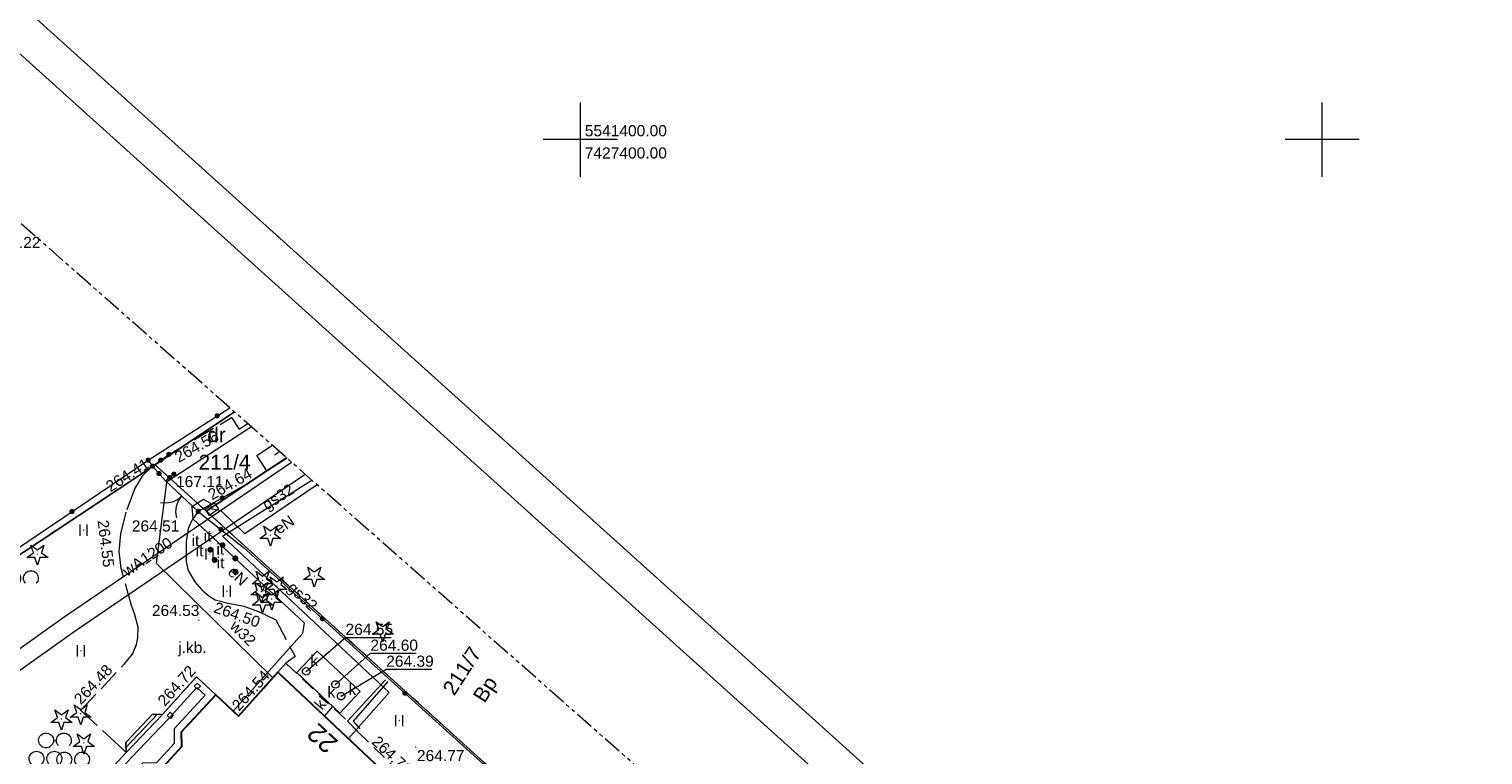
# Model space of a CAD drawing. Header units: metres. Extents: x 7427040 to 7427559, y 5541084 to 5541580.
# Tile 97 of 97: x 7427363 to 7427461, y 5541359 to 5541407. Entities that reach past the tile are written whole.
import ezdxf
from ezdxf.enums import TextEntityAlignment as Align

# ---------------------------------------------------------------- set-up
doc = ezdxf.new("R2010")
doc.units = ezdxf.units.M
doc.header["$MEASUREMENT"] = 0
for name, pattern in [('( Phantom )', [2.5, 1.25, -0.25, 0.25, -0.25, 0.25, -0.25]), ('PRZER1-1', [1, 0.5, -0.5]), ('PRZER2-1', [1.5, 1, -0.5]), ('PRZER3-1', [2, 1.5, -0.5])]:
    doc.linetypes.add(name, pattern=pattern)
doc.layers.get('0').update_dxf_attribs({"color": 4})
for name, color, linetype, lineweight in [('__ELEKTRYKA', 94, 'Continuous', 0), ('E_gn_ogólne', 3, 'Continuous', 30), ('E_gn_typ', 1, 'Continuous', 30), ('E_kabel_nn', 1, 'eN_LINE', 30), ('E_opisy', 3, 'Continuous', 30), ('E_rurka', 150, 'Continuous', 13), ('GEPADR_O', 7, 'Continuous', 13), ('GEPPGD', 7, 'Continuous', 13), ('GESBTO', 7, 'Continuous', 13), ('GESBZO', 7, 'Continuous', 53), ('GESDZI', 7, 'Continuous', 13), ('GESDZI_O', 7, 'Continuous', 13), ('GESIPP', 7, 'Continuous', 13), ('GESSCH', 7, 'Continuous', 13), ('GESUZY', 96, 'Continuous', 13), ('GESUZY_O', 96, 'Continuous', 13), ('GOSRBG', 7, 'Continuous', 13), ('GSLKBR', 7, 'Continuous', 13), ('GSLKOG', 7, 'Continuous', 30), ('GSLTZI', 7, 'Continuous', 13), ('GSPRDI', 96, 'Continuous', 13), ('GSPTZI', 7, 'Continuous', 13), ('GSPTZI_O', 7, 'Continuous', 13), ('GSPWPS', 7, 'Continuous', 13), ('GSPWPS_O', 7, 'Continuous', 13), ('GSSKOA', 7, 'Continuous', 13), ('GSSKOA_O', 7, 'Continuous', 13), ('GSSKOD', 7, 'Continuous', 13), ('GSSKOG', 7, 'Continuous', 13), ('GSSUTR', 7, 'Continuous', 13), ('GSSZAD', 7, 'Continuous', 13), ('GULEPR', 1, 'Continuous', 13), ('GULEPR_O', 1, 'Continuous', 13), ('GULGPR', 52, 'Continuous', 13), ('GULGPR_O', 52, 'Continuous', 13), ('GULKPR', 36, 'Continuous', 13), ('GULKPR_O', 36, 'Continuous', 13), ('GULWPR', 5, 'Continuous', 13), ('GULWPR_O', 5, 'Continuous', 13), ('GUPIKP', 7, 'Continuous', 13), ('GUPIWZ', 7, 'Continuous', 13), ('GUPIWZ_O', 7, 'Continuous', 13), ('GUPPRZ', 7, 'Continuous', 13), ('GUPPRZ_O', 7, 'Continuous', 13), ('GUSIKP', 7, 'Continuous', 13), ('Ramka sekcyjna', 224, 'Continuous', 13), ('TABELKA I RAMKA', 4, 'Continuous', 0)]:
    doc.layers.add(name, color=color, linetype=linetype, lineweight=lineweight)
doc.styles.add('Arial', font='arial.ttf')
doc.styles.add('GN_atrybuty', font='simplex.shx', dxfattribs={"width": 0.8})
doc.styles.add('Style-Arial', font='arial.ttf')
doc.styles.add('Style-romans', font='romans.shx')
doc.linetypes.add('eN_LINE', pattern='A,0.2,-0.2,["eN",Style-Arial,S=0.1,R=0,X=-0.1,Y=-0.05],-0.2', length=0.6)

# ---------------------------------------------------------------- blocks, each defined once
blk = doc.blocks.new('D_GEPPGD1_2')
at = {"lineweight": -2, "extrusion": (0, 0, -1)}
blk.add_hatch(color=0, dxfattribs=at).paths.add_polyline_path([(0, -0.045), (-0.013906, -0.042798), (-0.02645, -0.036406), (-0.036406, -0.02645), (-0.042798, -0.013906), (-0.045, 0), (-0.042798, 0.013906), (-0.036406, 0.02645), (-0.02645, 0.036406), (-0.013906, 0.042798), (0, 0.045), (0.013906, 0.042798), (0.02645, 0.036406), (0.036406, 0.02645), (0.042798, 0.013906), (0.045, 0), (0.042798, -0.013906), (0.036406, -0.02645), (0.02645, -0.036406), (0.013906, -0.042798)])
blk = doc.blocks.new('D_GUPIWZ1_1')
at = {"color": 0, "lineweight": -2, "flags": 128}
blk.add_lwpolyline([(0, 0.25), (0.064705, 0.241481), (0.125, 0.216506), (0.176777, 0.176777), (0.216506, 0.125), (0.241481, 0.064705), (0.25, 0), (0.241481, -0.064705), (0.216506, -0.125), (0.176777, -0.176777), (0.125, -0.216506), (0.064705, -0.241481), (0, -0.25), (-0.064705, -0.241481), (-0.125, -0.216506), (-0.176777, -0.176777), (-0.216506, -0.125), (-0.241481, -0.064705), (-0.25, 0), (-0.241481, 0.064705), (-0.216506, 0.125), (-0.176777, 0.176777), (-0.125, 0.216506), (-0.064705, 0.241481), (0, 0.25)], close=True, dxfattribs=at)
blk = doc.blocks.new('D_GUPIKP1_3')
at = {"color": 0, "lineweight": -2, "flags": 128}
blk.add_lwpolyline([(0.375, -0.25), (-0.375, -0.25), (-0.375, 0.25), (0.375, 0.25), (0.375, -0.25)], close=True, dxfattribs=at)
blk = doc.blocks.new('D_GSPWPS1')
at = {"lineweight": -2, "extrusion": (0, 0, -1)}
blk.add_hatch(color=0, dxfattribs=at).paths.add_polyline_path([(0, -0.045), (-0.011647, -0.043467), (-0.0225, -0.038971), (-0.03182, -0.03182), (-0.038971, -0.0225), (-0.043467, -0.011647), (-0.045, 0), (-0.043467, 0.011647), (-0.038971, 0.0225), (-0.03182, 0.03182), (-0.0225, 0.038971), (-0.011647, 0.043467), (0, 0.045), (0.011647, 0.043467), (0.0225, 0.038971), (0.03182, 0.03182), (0.038971, 0.0225), (0.043467, 0.011647), (0.045, 0), (0.043467, -0.011647), (0.038971, -0.0225), (0.03182, -0.03182), (0.0225, -0.038971), (0.011647, -0.043467)])
blk = doc.blocks.new('D_GSPRDI1')
at = {"lineweight": -2, "extrusion": (0, 0, -1)}
blk.add_hatch(color=0, dxfattribs=at).paths.add_polyline_path([(0, -0.045), (-0.013906, -0.042798), (-0.02645, -0.036406), (-0.036406, -0.02645), (-0.042798, -0.013906), (-0.045, 0), (-0.042798, 0.013906), (-0.036406, 0.02645), (-0.02645, 0.036406), (-0.013906, 0.042798), (0, 0.045), (0.013906, 0.042798), (0.02645, 0.036406), (0.036406, 0.02645), (0.042798, 0.013906), (0.045, 0), (0.042798, -0.013906), (0.036406, -0.02645), (0.02645, -0.036406), (0.013906, -0.042798)])
at = {"color": 0, "lineweight": -2, "flags": 128}
blk.add_lwpolyline([(0.272471, 0.088531), (0.713338, -0.231778), (0.168396, -0.231778), (0, -0.750048), (-0.168396, -0.231778), (-0.713338, -0.231778), (-0.272471, 0.088531), (-0.440867, 0.606801), (0, 0.286493), (0.440867, 0.606801), (0.272471, 0.088531)], close=True, dxfattribs=at)
blk = doc.blocks.new('D_GUPPRZ1')
at = {"lineweight": -2, "extrusion": (0, 0, -1)}
blk.add_hatch(color=0, dxfattribs=at).paths.add_polyline_path([(0, -0.045), (-0.011647, -0.043467), (-0.0225, -0.038971), (-0.03182, -0.03182), (-0.038971, -0.0225), (-0.043467, -0.011647), (-0.045, 0), (-0.043467, 0.011647), (-0.038971, 0.0225), (-0.03182, 0.03182), (-0.0225, 0.038971), (-0.011647, 0.043467), (0, 0.045), (0.011647, 0.043467), (0.0225, 0.038971), (0.03182, 0.03182), (0.038971, 0.0225), (0.043467, 0.011647), (0.045, 0), (0.043467, -0.011647), (0.038971, -0.0225), (0.03182, -0.03182), (0.0225, -0.038971), (0.011647, -0.043467)])
blk = doc.blocks.new('D_GSPTZI1')
at = {"lineweight": -2, "extrusion": (0, 0, -1)}
blk.add_hatch(color=0, dxfattribs=at).paths.add_polyline_path([(0, -0.2), (-0.051764, -0.193185), (-0.1, -0.173205), (-0.141421, -0.141421), (-0.173205, -0.1), (-0.193185, -0.051764), (-0.2, 0), (-0.193185, 0.051764), (-0.173205, 0.1), (-0.141421, 0.141421), (-0.1, 0.173205), (-0.051764, 0.193185), (0, 0.2), (0.051764, 0.193185), (0.1, 0.173205), (0.141421, 0.141421), (0.173205, 0.1), (0.193185, 0.051764), (0.2, 0), (0.193185, -0.051764), (0.173205, -0.1), (0.141421, -0.141421), (0.1, -0.173205), (0.051764, -0.193185)])
blk = doc.blocks.new('D_GSLKBR1')
at = {"color": 0, "lineweight": -2, "flags": 128}
for points in [[(1.299038, 0.75), (1.06066, 0.43934), (0.75, 0.200962), (0.388229, 0.051111), (0, 0)], [(0, 0), (0.388229, -0.051111), (0.75, -0.200962), (1.06066, -0.43934), (1.299038, -0.75)]]:
    blk.add_lwpolyline(points, dxfattribs=at)
blk = doc.blocks.new('D_KOLO')
at = {"lineweight": -2, "extrusion": (0, 0, -1)}
blk.add_hatch(color=0, dxfattribs=at).paths.add_polyline_path([(0, -0.175), (-0.045293, -0.169037), (-0.0875, -0.151554), (-0.123744, -0.123744), (-0.151554, -0.0875), (-0.169037, -0.045293), (-0.175, 0), (-0.169037, 0.045293), (-0.151554, 0.0875), (-0.123744, 0.123744), (-0.0875, 0.151554), (-0.045293, 0.169037), (0, 0.175), (0.045293, 0.169037), (0.0875, 0.151554), (0.123744, 0.123744), (0.151554, 0.0875), (0.169037, 0.045293), (0.175, 0), (0.169037, -0.045293), (0.151554, -0.0875), (0.123744, -0.123744), (0.0875, -0.151554), (0.045293, -0.169037)])
blk = doc.blocks.new('D_GSLKOG1')
at = {"lineweight": -2, "extrusion": (0, 0, -1)}
blk.add_hatch(color=0, dxfattribs=at).paths.add_polyline_path([(0, -0.175), (-0.045293, -0.169037), (-0.0875, -0.151554), (-0.123744, -0.123744), (-0.151554, -0.0875), (-0.169037, -0.045293), (-0.175, 0), (-0.169037, 0.045293), (-0.151554, 0.0875), (-0.123744, 0.123744), (-0.0875, 0.151554), (-0.045293, 0.169037), (0, 0.175), (0.045293, 0.169037), (0.0875, 0.151554), (0.123744, 0.123744), (0.151554, 0.0875), (0.169037, 0.045293), (0.175, 0), (0.169037, -0.045293), (0.151554, -0.0875), (0.123744, -0.123744), (0.0875, -0.151554), (0.045293, -0.169037)])
blk = doc.blocks.new('D_GSSZAD3')
at = {"color": 0, "lineweight": -2, "flags": 128}
blk.add_lwpolyline([(-0.6, 0.5), (-0.513176, 0.492404), (-0.42899, 0.469846), (-0.35, 0.433013), (-0.278606, 0.383022), (-0.216978, 0.321394), (-0.166987, 0.25), (-0.130154, 0.17101), (-0.107596, 0.086824), (-0.1, 0), (-0.107596, -0.086824), (-0.130154, -0.17101), (-0.166987, -0.25), (-0.222125, -0.32743), (-0.290921, -0.393027), (-0.370887, -0.444418), (-0.459134, -0.479746), (-0.552472, -0.497736), (-0.647528, -0.497736), (-0.740866, -0.479746), (-0.829113, -0.444418), (-0.909079, -0.393027), (-0.977875, -0.32743), (-1.033013, -0.25), (-1.0725, -0.163534), (-1.094911, -0.071157), (-1.099434, 0.023791), (-1.085906, 0.117879), (-1.054816, 0.207708), (-1.007288, 0.290028), (-0.94504, 0.361867), (-0.87032, 0.420627), (-0.785831, 0.464184), (-0.694626, 0.490964), (-0.6, 0.5)], close=True, dxfattribs=at)
blk.add_lwpolyline([(0.234697, -0.341399), (0.179845, -0.271053), (0.138367, -0.192079), (0.111581, -0.106992), (0.100342, -0.018499), (0.105007, 0.070582), (0.125427, 0.157417), (0.160952, 0.239242), (0.210451, 0.313452), (0.27235, 0.377684), (0.344678, 0.429896), (0.425132, 0.468424), (0.511152, 0.492043), (0.6, 0.5), (0.688848, 0.492043), (0.774868, 0.468424), (0.855322, 0.429896), (0.92765, 0.377684), (0.989549, 0.313452), (1.039048, 0.239242), (1.074573, 0.157417), (1.094993, 0.070582), (1.099658, -0.018499), (1.088419, -0.106992), (1.061633, -0.192079), (1.020155, -0.271053), (0.965303, -0.341399)], dxfattribs=at)
blk = doc.blocks.new('D_GSSUTR1')
at = {"color": 0, "lineweight": -2, "flags": 128}
for points in [[(-0.25666, 0.36165), (-0.25666, -0.38835)], [(0.24334, -0.38835), (0.24334, 0.36165)]]:
    blk.add_lwpolyline(points, dxfattribs=at)
blk = doc.blocks.new('*U59')
at = {"layer": 'GESBZO', "color": 252, "linetype": 'Continuous', "lineweight": 30, "flags": 128}
blk.add_lwpolyline([(93.95, -7.783), (96.07, -5.373), (93.62, -3.103), (96, -0.563), (96.941, -0.552), (98.43, 1.057), (98.42, 2.047), (100.72, 4.537), (102.25, 3.097), (104.91, 6.067), (112.59, -1.163), (100.64, -13.803), (100.34, -13.523), (98.94, -13.613), (97.95, -12.643), (97.82, -11.263), (93.95, -7.783)], close=True, dxfattribs=at)
blk = doc.blocks.new('SIT-G1 BOISKO')
at = {"layer": 'GESBTO', "color": 252, "linetype": 'Continuous', "lineweight": 13, "flags": 128}
for points in [[(7427372.65, 5541345.37), (7427370.51, 5541345.24), (7427367.38, 5541348.17), (7427367.28, 5541350.06), (7427365.98, 5541351.26), (7427365.84, 5541354.83), (7427369.38, 5541358.66), (7427371.82, 5541361.24), (7427374.13, 5541363.77), (7427375.42, 5541362.55), (7427373.12, 5541360.06), (7427373.13, 5541359.07), (7427371.64, 5541357.46), (7427370.7, 5541357.45), (7427368.32, 5541354.91), (7427370.77, 5541352.64), (7427368.65, 5541350.23), (7427372.52, 5541346.75), (7427372.65, 5541345.37)], [(7427372.104, 5541345.838), (7427370.695, 5541345.752), (7427367.869, 5541348.397), (7427367.769, 5541350.289), (7427366.471, 5541351.487), (7427366.348, 5541354.643), (7427369.745, 5541358.319), (7427372.186, 5541360.9), (7427374.156, 5541363.057), (7427374.717, 5541362.526), (7427372.618, 5541360.253), (7427372.628, 5541359.264), (7427371.419, 5541357.958), (7427370.481, 5541357.948), (7427367.611, 5541354.885), (7427370.073, 5541352.604), (7427367.948, 5541350.189), (7427372.041, 5541346.509), (7427372.104, 5541345.838)]]:
    blk.add_lwpolyline(points, close=True, dxfattribs=at)
at = {"layer": 'GESDZI', "color": 252, "linetype": 'Continuous', "lineweight": 13, "flags": 128}
for points in [[(7427376.692, 5541381.632), (7427371.33, 5541378.06), (7427348.33, 5541362.8), (7427334.14, 5541376.5), (7427355.663, 5541400.192)], [(7427380.191, 5541378.543), (7427374.77, 5541374.95), (7427371.33, 5541378.06), (7427376.692, 5541381.632)], [(7427416.124, 5541346.829), (7427415.02, 5541340.33), (7427393.53, 5541357.98), (7427374.77, 5541374.95), (7427380.191, 5541378.543)]]:
    blk.add_lwpolyline(points, dxfattribs=at)
blk.add_lwpolyline([(7427393.53, 5541357.98), (7427374.21, 5541337.71), (7427366.52, 5541345.04), (7427363.62, 5541347.81), (7427361.29, 5541350.08), (7427358.58, 5541352.7), (7427348.33, 5541362.8), (7427371.33, 5541378.06), (7427374.77, 5541374.95), (7427393.53, 5541357.98)], close=True, dxfattribs=at)
at = {"layer": 'GESIPP', "color": 252, "linetype": 'Continuous', "lineweight": 13, "flags": 128}
for points in [[(7427374.17, 5541363.35), (7427374.39, 5541363.15), (7427374.18, 5541362.93), (7427373.96, 5541363.13), (7427374.17, 5541363.35)], [(7427372.56, 5541361.18), (7427372.36, 5541360.96), (7427372.14, 5541361.17), (7427372.34, 5541361.39), (7427372.56, 5541361.18)]]:
    blk.add_lwpolyline(points, close=True, dxfattribs=at)
at = {"layer": 'GESSCH', "color": 252, "linetype": 'Continuous', "lineweight": 13, "flags": 128}
blk.add_lwpolyline([(7427369.38, 5541358.66), (7427369.35, 5541359.34), (7427371.15, 5541361.25), (7427371.82, 5541361.24), (7427369.38, 5541358.66)], close=True, dxfattribs=at)
blk.add_lwpolyline([(7427369.365, 5541358.998), (7427371.483, 5541361.245)], dxfattribs=at)
at = {"layer": 'GESUZY', "color": 96, "linetype": 'PRZER1-1', "lineweight": 13}
for points in [[(7427376.692, 5541381.632), (7427371.33, 5541378.06), (7427348.33, 5541362.8), (7427334.14, 5541376.5), (7427355.663, 5541400.192)], [(7427380.191, 5541378.543), (7427374.77, 5541374.95), (7427371.33, 5541378.06), (7427376.692, 5541381.632)], [(7427416.124, 5541346.829), (7427415.02, 5541340.33), (7427393.53, 5541357.98), (7427374.77, 5541374.95), (7427380.191, 5541378.543)]]:
    blk.add_lwpolyline(points, dxfattribs=at)
blk.add_lwpolyline([(7427393.53, 5541357.98), (7427374.21, 5541337.71), (7427366.52, 5541345.04), (7427363.62, 5541347.81), (7427361.29, 5541350.08), (7427358.58, 5541352.7), (7427354.64, 5541356.58), (7427348.33, 5541362.8), (7427371.33, 5541378.06), (7427374.77, 5541374.95), (7427393.53, 5541357.98)], close=True, dxfattribs=at)
at = {"layer": 'GOSRBG', "color": 252, "linetype": '( Phantom )', "lineweight": 13, "flags": 128}
blk.add_lwpolyline([(7427455.093, 5541312.435), (7427244.198, 5541498.57), (7427125.239, 5541372.711), (7427331.365, 5541179.81), (7427455.093, 5541312.435)], close=True, dxfattribs=at)
at = {"layer": 'GSLKBR', "color": 252, "linetype": 'Continuous', "lineweight": 13, "flags": 128}
blk.add_lwpolyline([(7427372.03, 5541376.98), (7427374.24, 5541374.93)], dxfattribs=at)
at = {"layer": 'GSLKOG', "color": 252, "linetype": 'Continuous', "lineweight": 13, "flags": 128}
for points in [[(7427348.16, 5541363.06), (7427370.86, 5541378.38), (7427376.364, 5541381.921)], [(7427371.16, 5541377.98), (7427372.26, 5541378.77)], [(7427370.86, 5541378.38), (7427371.16, 5541377.98), (7427372.03, 5541376.98), (7427372.6, 5541377.44)], [(7427380.229, 5541378.509), (7427377.47, 5541376.73), (7427374.24, 5541374.93)], [(7427374.24, 5541374.93), (7427377.29, 5541372.49), (7427393.49, 5541357.86), (7427383.34, 5541347.14), (7427379.97, 5541343.65), (7427374.58, 5541337.88)]]:
    blk.add_lwpolyline(points, dxfattribs=at)
at = {"layer": 'GSLTZI', "color": 252, "linetype": 'PRZER2-1', "lineweight": 13}
blk.add_lwpolyline([(7427379.38, 5541378.74), (7427379.72, 5541378.959)], dxfattribs=at)
at = {"layer": 'GSSKOA', "color": 252, "linetype": 'PRZER3-1', "lineweight": 13}
blk.add_lwpolyline([(7427379.243, 5541379.38), (7427378.19, 5541378.68), (7427378.85, 5541377.66), (7427377.47, 5541376.73), (7427374.24, 5541374.93), (7427372.03, 5541376.98), (7427371.16, 5541377.98), (7427372.26, 5541378.77), (7427376.49, 5541381.25), (7427376.99, 5541380.47), (7427377.566, 5541380.86)], dxfattribs=at)
blk.add_lwpolyline([(7427368.89, 5541359.13), (7427366.32, 5541361.51), (7427369.27, 5541364.65), (7427369.8, 5541365.3), (7427370.08, 5541365.94), (7427370.17, 5541366.4), (7427370.18, 5541367.13), (7427369.97, 5541367.94), (7427369.74, 5541368.59), (7427369.04, 5541371.1), (7427368.9, 5541372.23), (7427369.02, 5541373.41), (7427369.44, 5541375.06), (7427369.97, 5541376.45), (7427370.52, 5541377.36), (7427371.16, 5541377.98), (7427372.03, 5541376.98), (7427374.24, 5541374.93), (7427373.88, 5541374.43), (7427373.71, 5541374.13), (7427373.57, 5541373.74), (7427373.42, 5541372.9), (7427373.42, 5541371.52), (7427373.55, 5541370.93), (7427374, 5541370.17), (7427374.48, 5541369.63), (7427374.95, 5541369.23), (7427375.38, 5541368.97), (7427376.26, 5541368.73), (7427377.31, 5541368.53), (7427378.3, 5541368.18), (7427379.48, 5541367.61), (7427380.77, 5541365.13), (7427380.15, 5541364.68), (7427379.61, 5541364.08), (7427376.95, 5541361.11), (7427375.42, 5541362.55), (7427374.13, 5541363.77), (7427371.82, 5541361.24), (7427371.15, 5541361.25), (7427369.35, 5541359.34), (7427369.38, 5541358.66), (7427368.89, 5541359.13)], close=True, dxfattribs=at)
at = {"layer": 'GSSKOD', "color": 252, "linetype": 'PRZER2-1', "lineweight": 13}
blk.add_lwpolyline([(7427379.61, 5541364.08), (7427380.15, 5541364.68), (7427384.3, 5541360.79), (7427385, 5541360.07), (7427388.08, 5541357.07), (7427375.71, 5541343.88), (7427375.34, 5541344.21), (7427387.29, 5541356.85), (7427379.61, 5541364.08)], close=True, dxfattribs=at)
at = {"layer": 'GSSKOG', "color": 252, "linetype": 'Continuous', "lineweight": 13, "flags": 128}
for points in [[(7427385, 5541360.07), (7427384.3, 5541360.79), (7427386.86, 5541363.56)], [(7427387.01, 5541363.46), (7427384.68, 5541360.79), (7427385.13, 5541360.26)]]:
    blk.add_lwpolyline(points, dxfattribs=at)
at = {"layer": 'GSSUTR', "color": 252, "linetype": 'PRZER2-1', "lineweight": 13}
for points in [[(7427366.52, 5541373.68), (7427366.51, 5541373.66), (7427366.53, 5541373.66), (7427366.52, 5541373.68)], [(7427375, 5541372.07), (7427374.99, 5541372.05), (7427375.01, 5541372.05), (7427375, 5541372.07)], [(7427376.18, 5541369.57), (7427376.17, 5541369.55), (7427376.19, 5541369.55), (7427376.18, 5541369.57)], [(7427366.34, 5541365.55), (7427366.33, 5541365.53), (7427366.35, 5541365.53), (7427366.34, 5541365.55)], [(7427387.79, 5541360.84), (7427387.78, 5541360.82), (7427387.8, 5541360.82), (7427387.79, 5541360.84)]]:
    blk.add_lwpolyline(points, close=True, dxfattribs=at)
at = {"layer": 'GSSZAD', "color": 252, "linetype": 'PRZER2-1', "lineweight": 13}
blk.add_lwpolyline([(7427364.58, 5541359.49), (7427364.57, 5541359.47), (7427364.59, 5541359.47), (7427364.58, 5541359.49)], close=True, dxfattribs=at)
at = {"layer": 'GULEPR', "color": 1, "linetype": 'Continuous', "lineweight": 13, "flags": 128}
for points in [[(7427382.26, 5541376.717), (7427377.39, 5541373.42), (7427375.79, 5541374.96), (7427375.15, 5541375.08)], [(7427375.15, 5541375.08), (7427375.08, 5541375.46), (7427374.59, 5541375.74), (7427373.81, 5541375.23), (7427373.88, 5541374.43), (7427381.37, 5541367.41), (7427381.27, 5541366.7), (7427376.58, 5541361.44)]]:
    blk.add_lwpolyline(points, dxfattribs=at)
at = {"layer": 'GULGPR', "color": 52, "linetype": 'Continuous', "lineweight": 13, "flags": 128}
blk.add_lwpolyline([(7427384.37, 5541359.6), (7427387.1, 5541362.72), (7427375.87, 5541373.25), (7427381.905, 5541377.031)], dxfattribs=at)
at = {"layer": 'GULKPR', "color": 36, "linetype": 'Continuous', "lineweight": 13, "flags": 128}
blk.add_lwpolyline([(7427383.3, 5541361.77), (7427382.76, 5541361.13)], dxfattribs=at)
at = {"layer": 'GULWPR', "color": 5, "linetype": 'Continuous', "lineweight": 13, "flags": 128}
for points in [[(7427377.84, 5541380.619), (7427372.11, 5541376.89), (7427371.41, 5541371.44), (7427379.27, 5541363.71)], [(7427355.541, 5541205.724), (7427350.27, 5541214.134), (7427342.771, 5541226.342), (7427324.674, 5541254.927), (7427317.263, 5541263.871), (7427287.688, 5541297.811), (7427306.199, 5541315.228), (7427323.568, 5541331.476), (7427342.714, 5541349.773), (7427348.614, 5541356.015), (7427365.267, 5541367.862), (7427380.522, 5541378.251)], [(7427356.388, 5541206.632), (7427351.29, 5541214.766), (7427343.789, 5541226.978), (7427325.646, 5541255.633), (7427318.177, 5541264.649), (7427289.352, 5541297.729), (7427307.021, 5541314.352), (7427324.392, 5541330.604), (7427343.566, 5541348.927), (7427349.406, 5541355.105), (7427365.953, 5541366.878), (7427381.45, 5541377.432)]]:
    blk.add_lwpolyline(points, dxfattribs=at)
at = {"layer": 'GUPPRZ_O', "color": 36, "linetype": 'Continuous', "lineweight": 13, "flags": 128}
for points in [[(7427381.52, 5541364.14), (7427384.17, 5541366.427), (7427387.25, 5541366.427)], [(7427383.49, 5541363.26), (7427385.85, 5541365.357), (7427388.93, 5541365.357)], [(7427383.87, 5541362.47), (7427386.91, 5541364.277), (7427389.99, 5541364.277)]]:
    blk.add_lwpolyline(points, dxfattribs=at)
at = {"layer": 'GUSIKP', "color": 36, "linetype": 'Continuous', "lineweight": 13, "flags": 128}
blk.add_lwpolyline([(7427382.25, 5541365.51), (7427385.16, 5541362.77), (7427383.78, 5541361.31), (7427380.88, 5541364.06), (7427382.25, 5541365.51)], close=True, dxfattribs=at)
at = {"layer": 'Ramka sekcyjna', "color": 252, "linetype": 'Continuous', "lineweight": 13, "flags": 128}
for points in [[(7427400, 5541397.5), (7427400, 5541402.5)], [(7427450, 5541397.5), (7427450, 5541402.5)], [(7427402.5, 5541400), (7427397.5, 5541400)], [(7427452.5, 5541400), (7427447.5, 5541400)]]:
    blk.add_lwpolyline(points, dxfattribs=at)
at = {"layer": 'GEPPGD', "color": 7, "linetype": 'Continuous', "lineweight": 13}
for p in [(7427371.33, 5541378.06), (7427374.77, 5541374.95)]:
    blk.add_blockref('D_GEPPGD1_2', p, dxfattribs=at)
at = {"layer": 'GESBZO', "color": 252, "linetype": 'Continuous', "lineweight": 30}
blk.add_blockref('*U59', (7427274.7, 5541358.013), dxfattribs=at)
at = {"layer": 'GSLKBR', "color": 7, "linetype": 'Continuous', "lineweight": 13, "rotation": 227.1509431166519}
blk.add_blockref('D_GSLKBR1', (7427373.135, 5541375.955), dxfattribs=at)
at = {"layer": 'GSLKOG', "color": 7, "linetype": 'Continuous', "lineweight": 13}
for name, p, rotation in [('D_KOLO', (7427375.518, 5541381.377), 32.75766880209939), ('D_KOLO', (7427375.518, 5541381.377), 32.75766880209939), ('D_GSLKOG1', (7427370.86, 5541378.38), 306.8698976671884), ('D_KOLO', (7427371.71, 5541378.375), 35.68522022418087), ('D_KOLO', (7427371.71, 5541378.375), 35.68522022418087), ('D_GSLKOG1', (7427372.26, 5541378.77), 35.68522022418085), ('D_GSLKOG1', (7427371.16, 5541377.98), 35.68522022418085), ('D_KOLO', (7427371.595, 5541377.48), 311.0232690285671), ('D_KOLO', (7427371.595, 5541377.48), 311.0232690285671), ('D_GSLKOG1', (7427372.6, 5541377.44), 38.90413848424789), ('D_KOLO', (7427372.315, 5541377.21), 38.9041384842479), ('D_KOLO', (7427372.315, 5541377.21), 38.9041384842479), ('D_KOLO', (7427375.855, 5541375.83), 209.1298546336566), ('D_KOLO', (7427375.855, 5541375.83), 209.1298546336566), ('D_KOLO', (7427365.727, 5541374.916), 34.01501478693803), ('D_KOLO', (7427365.727, 5541374.916), 34.01501478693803), ('D_GSLKOG1', (7427374.24, 5541374.93), 321.3401917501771), ('D_GSLKOG1', (7427374.24, 5541374.93), 209.1298546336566), ('D_KOLO', (7427375.765, 5541373.71), 321.3401917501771), ('D_KOLO', (7427375.765, 5541373.71), 321.3401917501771), ('D_KOLO', (7427382.607, 5541367.688), 317.9152363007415), ('D_KOLO', (7427382.607, 5541367.688), 317.9152363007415), ('D_KOLO', (7427388.173, 5541362.662), 317.9152363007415), ('D_KOLO', (7427388.173, 5541362.662), 317.9152363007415)]:
    blk.add_blockref(name, p, dxfattribs=dict(at, rotation=rotation))
at = {"layer": 'GSPRDI', "color": 96, "linetype": 'Continuous', "lineweight": 13}
for p in [(7427379.1, 5541373.33), (7427363.4, 5541372.04), (7427378.58, 5541370.28), (7427382.06, 5541370.56), (7427378.49, 5541369.52), (7427379.53, 5541369.9), (7427378.58, 5541368.84), (7427379.19, 5541369.01), (7427386.68, 5541366.87), (7427365.02, 5541360.93), (7427366.32, 5541361.28), (7427366.53, 5541359.31)]:
    blk.add_blockref('D_GSPRDI1', p, dxfattribs=at)
at = {"layer": 'GSPTZI', "color": 7, "linetype": 'Continuous', "lineweight": 13}
for p in [(7427375.88, 5541372.65), (7427375.06, 5541372.34), (7427375.34, 5541371.65), (7427376.74, 5541371.76), (7427376.76, 5541370.84)]:
    blk.add_blockref('D_GSPTZI1', p, dxfattribs=at)
at = {"layer": 'GSPWPS', "color": 7, "linetype": 'Continuous', "lineweight": 13}
for p in [(7427376.49, 5541381.25), (7427378.19, 5541378.68), (7427370.86, 5541378.38), (7427371.16, 5541377.98), (7427372.6, 5541377.44), (7427374.24, 5541374.93), (7427369.02, 5541373.41), (7427370.81, 5541372.4), (7427374.28, 5541367.58), (7427379.48, 5541367.61), (7427379.61, 5541364.08), (7427374.13, 5541363.74), (7427366.32, 5541361.51), (7427388.9, 5541359.03)]:
    blk.add_blockref('D_GSPWPS1', p, dxfattribs=at)
at = {"layer": 'GSSUTR', "color": 7, "linetype": 'Continuous', "lineweight": 13}
for p in [(7427366.52, 5541373.67), (7427375, 5541372.06), (7427376.18, 5541369.56), (7427366.34, 5541365.54), (7427387.79, 5541360.83)]:
    blk.add_blockref('D_GSSUTR1', p, dxfattribs=at)
at = {"layer": 'GSSZAD', "color": 7, "linetype": 'Continuous', "lineweight": 13}
for p in [(7427362.36, 5541370.42), (7427364.58, 5541359.48), (7427363.94, 5541358.25), (7427365.81, 5541358.19)]:
    blk.add_blockref('D_GSSZAD3', p, dxfattribs=at)
at = {"layer": 'GUPIKP', "color": 1, "linetype": 'Continuous', "lineweight": 13, "rotation": 35.27220700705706}
blk.add_blockref('D_GUPIKP1_3', (7427375.15, 5541375.08), dxfattribs=at)
at = {"layer": 'GUPIWZ', "color": 7, "linetype": 'Continuous', "lineweight": 13}
for p in [(7427381.52, 5541364.14), (7427383.49, 5541363.26), (7427383.87, 5541362.47)]:
    blk.add_blockref('D_GUPIWZ1_1', p, dxfattribs=at)
at = {"layer": 'GUPPRZ', "color": 36, "linetype": 'Continuous', "lineweight": 13}
for p in [(7427381.52, 5541364.14), (7427383.49, 5541363.26), (7427383.87, 5541362.47)]:
    blk.add_blockref('D_GUPPRZ1', p, dxfattribs=at)
at = {"layer": 'GEPADR_O', "color": 252, "linetype": 'Continuous', "lineweight": 13, "style": 'Arial'}
blk.add_text('22', height=1.25, rotation=137.38573, dxfattribs=at).set_placement((7427383.02, 5541360.07), align=Align.CENTER)
at = {"layer": 'GESDZI_O', "color": 252, "linetype": 'Continuous', "lineweight": 13, "style": 'Arial'}
blk.add_text('211/4', height=1, dxfattribs=at).set_placement((7427374.265, 5541377.748))
blk.add_text('211/7', height=1, rotation=57.37964, dxfattribs=at).set_placement((7427391.494, 5541362.437))
at = {"layer": 'GESUZY_O', "color": 96, "linetype": 'Continuous', "lineweight": 13, "style": 'Arial'}
blk.add_text('dr', height=1, dxfattribs=at).set_placement((7427374.848, 5541379.589))
blk.add_text('Bp', height=1, rotation=57.37964, dxfattribs=at).set_placement((7427393.539, 5541361.947))
at = {"layer": 'GSPTZI_O', "color": 252, "linetype": 'Continuous', "lineweight": 13, "style": 'Arial'}
for p in [(7427374.31, 5541372.59), (7427375.13, 5541372.9), (7427375.99, 5541372.01), (7427374.59, 5541371.9), (7427376.01, 5541371.09)]:
    blk.add_text('it', height=0.75, dxfattribs=at).set_placement(p, align=Align.RIGHT)
at = {"layer": 'GSPWPS_O', "color": 252, "linetype": 'Continuous', "lineweight": 13, "style": 'Arial'}
for s, p in [('264.22', (7427360.4, 5541392.69)), ('167.11', (7427372.742, 5541376.566)), ('264.51', (7427369.763, 5541373.569)), ('264.53', (7427371.115, 5541367.872)), ('264.77', (7427388.983, 5541358.083))]:
    blk.add_text(s, height=0.75, dxfattribs=at).set_placement(p)
for s, rotation, p in [('264.56', 29.46447, (7427372.922, 5541378.193)), ('264.41', 32.56357, (7427368.322, 5541376.206)), ('264.64', 29.95228, (7427375.172, 5541375.657)), ('264.55', 277.06239, (7427367.45, 5541374.3)), ('264.50', 340.52948, (7427375.22, 5541368.14)), ('264.48', 46.78679, (7427366.33, 5541361.84)), ('264.72', 48.1514, (7427371.99, 5541361.73)), ('264.54', 48.1514, (7427376.99, 5541361.41)), ('264.70', 316.36777, (7427385.884, 5541359.319))]:
    blk.add_text(s, height=0.75, rotation=rotation, dxfattribs=at).set_placement(p)
at = {"layer": 'GSPWPS_O', "color": 252, "linetype": 'Continuous', "lineweight": 13, "insert": (7427400.297, 5541398.716), "char_height": 0.75, "attachment_point": 7, "line_spacing_factor": 1.2, "style": 'Arial'}
blk.add_mtext('5541400.00\\P7427400.00', dxfattribs=at)
at = {"layer": 'GSSKOA_O', "color": 252, "linetype": 'Continuous', "lineweight": 13, "style": 'Arial'}
blk.add_text('j.kb.', height=0.75, dxfattribs=at).set_placement((7427373.848, 5541365.368), align=Align.CENTER)
at = {"layer": 'GULEPR_O', "color": 1, "linetype": 'Continuous', "lineweight": 13, "style": 'Arial'}
for rotation, p in [(34.0607, (7427379.69, 5541373.35)), (316.85503, (7427376.17, 5541370.76))]:
    blk.add_text('eN', height=0.75, rotation=rotation, dxfattribs=at).set_placement(p)
at = {"layer": 'GULGPR_O', "color": 52, "linetype": 'Continuous', "lineweight": 13, "style": 'Arial'}
for rotation, p in [(32.9692, (7427378.876, 5541374.973)), (316.8423, (7427380.19, 5541369.7))]:
    blk.add_text('gs32', height=0.75, rotation=rotation, dxfattribs=at).set_placement(p)
at = {"layer": 'GULKPR_O', "color": 36, "linetype": 'Continuous', "lineweight": 13, "style": 'Arial'}
blk.add_text('kl', height=0.75, rotation=49.84379, dxfattribs=at).set_placement((7427382.58, 5541361.48))
at = {"layer": 'GULWPR_O', "color": 5, "linetype": 'Continuous', "lineweight": 13, "style": 'Arial'}
for s, rotation, p in [('wA1200', 34.03867, (7427369.45, 5541370.5)), ('w32', 315.47755, (7427376.31, 5541367.12))]:
    blk.add_text(s, height=0.75, rotation=rotation, dxfattribs=at).set_placement(p)
at = {"layer": 'GUPIWZ_O', "color": 252, "linetype": 'Continuous', "lineweight": 13, "style": 'Arial'}
for p in [(7427381.8, 5541364.49), (7427382.95, 5541362.37), (7427384.37, 5541362.54)]:
    blk.add_text('k', height=0.75, dxfattribs=at).set_placement(p)
at = {"layer": 'GUPPRZ_O', "color": 36, "linetype": 'Continuous', "lineweight": 13, "style": 'Arial'}
for s, p in [('264.55', (7427384.17, 5541366.6)), ('264.60', (7427385.85, 5541365.53)), ('264.39', (7427386.91, 5541364.45))]:
    blk.add_text(s, height=0.75, dxfattribs=at).set_placement(p)
blk = doc.blocks.new('WYPUST KABLOWY')
blk.add_line((1.14, 1.71, -0.01), (0.17, 1.87, -0.01))
blk.add_circle((0, 0), 0.311)
blk.add_open_spline([(0.18, 0.25, 0.01), (0.39, 0.48, 0.03), (1.25, 0.93, -0.02), (0.06, 2.48, -0.02), (1.2, 2.99, 0.06), (1.45, 3.35)], degree=3, knots=[0, 0, 0, 0, 0.89596, 2.37982, 3.695604, 3.695604, 3.695604, 3.695604])
at = {"layer": 'E_gn_typ', "style": 'GN_atrybuty', "width": 0.9, "flags": 8}
blk.add_attdef('ILOŚĆ_ŻYŁ', text='', height=1.25, dxfattribs=at).set_placement((1.57, 1.42, -0.1), align=Align.MIDDLE_LEFT)
blk = doc.blocks.new('MULTILEADER')
at = {"layer": 'E_opisy', "flags": 128}
for points in [[(33.765, 67.518), (47.255, 67.518)], [(47.508, 67.518), (47.255, 67.518)], [(52.355, 54.501), (47.508, 67.518)]]:
    blk.add_lwpolyline(points, dxfattribs=at)
at = {"layer": 'E_opisy'}
blk.add_solid([(52.48, 54.548), (52.634, 53.751), (52.23, 54.455)], dxfattribs=at)
at = {"layer": 'E_opisy', "style": 'Style-romans', "width": 0.7}
for s, p in [('Zasilanie pompy zatapialnej', (33.675, 68.598)), ('400V, P=4,0kW', (33.675, 67.098))]:
    blk.add_text(s, height=0.9, dxfattribs=at).set_placement(p, align=Align.TOP_LEFT)
blk = doc.blocks.new('MULTILEADER_1')
at = {"layer": 'E_opisy', "flags": 128}
for points in [[(77.035, 55.312), (80.933, 49.687)], [(80.933, 49.687), (81.101, 49.687)], [(81.101, 49.687), (95.851, 49.687)]]:
    blk.add_lwpolyline(points, dxfattribs=at)
at = {"layer": 'E_opisy', "extrusion": (0, 0, -1)}
blk.add_solid([(-76.925, 55.236), (-76.579, 55.969), (-77.144, 55.388)], dxfattribs=at)
at = {"layer": 'E_opisy', "style": 'Style-romans', "width": 0.7}
for s, p in [('Wejście okablowania do', (81.241, 50.887)), ('budynku typu szczelne gazo i', (81.181, 49.387)), ('wodoodporne.', (81.211, 47.887))]:
    blk.add_text(s, height=0.9, dxfattribs=at).set_placement(p, align=Align.TOP_LEFT)
blk = doc.blocks.new('elektryka 2024.12.09')
at = {"layer": 'E_kabel_nn', "ltscale": 3.5}
blk.add_lwpolyline([(52.691, 53.763), (53.738, 55.212), (73.49, 55.223), (76.579, 55.969)], dxfattribs=at)
at = {"layer": 'E_rurka'}
for p, q in [((59.803, 55.587, 0), (54.133, 55.587, 0)), ((73.49, 55.587), (65.593, 55.587)), ((59.803, 54.858, 0), (54.133, 54.858, 0)), ((73.49, 54.858), (65.593, 54.858))]:
    blk.add_line(p, q, dxfattribs=at)
at = {"layer": 'E_gn_ogólne'}
ref = blk.add_blockref('WYPUST KABLOWY', (52.691, 53.763, 0), dxfattribs=dict(at, xscale=0.659999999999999, yscale=0.659999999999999, zscale=0.006600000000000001, rotation=0.07600776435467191))
ref.add_attrib('ILOŚĆ_ŻYŁ', '5', dxfattribs={"layer": 'E_gn_typ', "height": 0.9, "rotation": 0.07601, "style": 'GN_atrybuty', "width": 0.9}).set_placement((53.911, 55.032), align=Align.MIDDLE_LEFT)
at = {"layer": 'E_opisy'}
for name in ['MULTILEADER', 'MULTILEADER_1']:
    blk.add_blockref(name, (0, 0), dxfattribs=at)
blk = doc.blocks.new('PZT 1 BOISKO')
at = {"layer": '__ELEKTRYKA', "rotation": 316.3328862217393}
blk.add_blockref('elektryka 2024.12.09', (7427250, 5541350), dxfattribs=at)
at = {"layer": 'E_gn_typ', "style": 'GN_atrybuty', "width": 0.9, "flags": 8}
for p in [(7427416.237, 5541237.381), (7427411.812, 5541232.473)]:
    blk.add_attdef('ILOŚĆ_ŻYŁ', text='', height=0.9, rotation=318.03691, dxfattribs=at).set_placement(p, align=Align.MIDDLE_LEFT)

msp = doc.modelspace()

# ---------------------------------------------------------------- linework, layer by layer
at = {"layer": 'TABELKA I RAMKA', "color": 7, "ltscale": 0.046875, "flags": 128}
for points in [[(7427172.645, 5541580.08), (7427558.843, 5541231.869), (7427425.92, 5541084.445), (7427039.722, 5541432.657), (7427172.645, 5541580.08)], [(7427183.968, 5541566.505), (7427555.312, 5541231.686), (7427425.737, 5541087.976), (7427054.393, 5541422.795), (7427183.968, 5541566.505)]]:
    msp.add_lwpolyline(points, close=True, dxfattribs=at)

# ---------------------------------------------------------------- block references
at = {"color": 7, "linetype": 'Continuous', "lineweight": 0}
for name in ['SIT-G1 BOISKO', 'PZT 1 BOISKO']:
    msp.add_blockref(name, (0, 0), dxfattribs=at)

doc.saveas('drawing.dxf')
